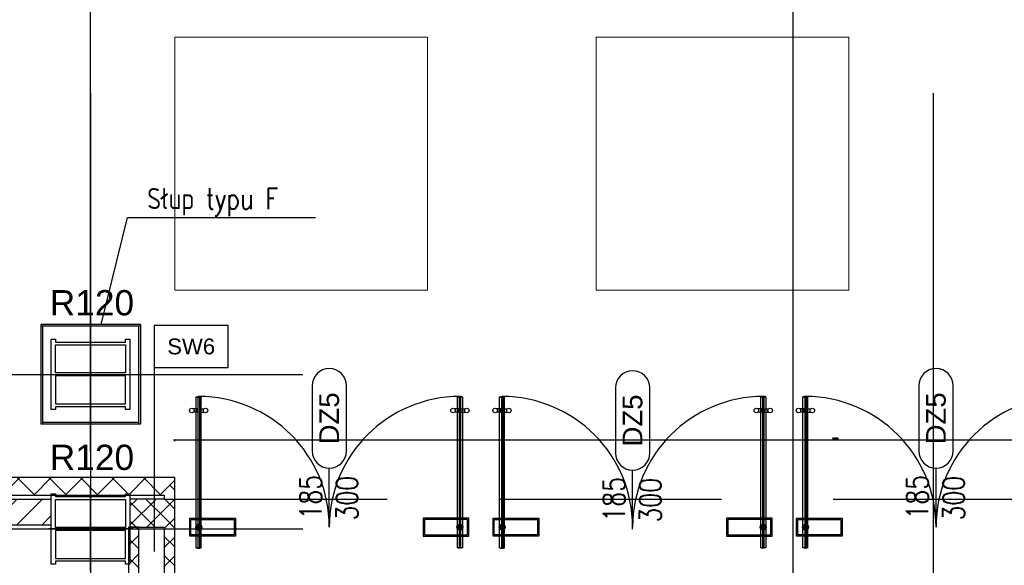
# Model space of a CAD drawing. Header units: centimetres. Extents: x -228435 to 111511, y -89367 to 428125.
# Tile 101 of 216: x -47044 to -40034, y 76741 to 80624. Entities that reach past the tile are written whole.
import ezdxf
from ezdxf.enums import TextEntityAlignment as Align

# ---------------------------------------------------------------- set-up
doc = ezdxf.new("R2010")
doc.units = ezdxf.units.CM
doc.header["$LTSCALE"] = 50
doc.header["$PDMODE"] = 35
doc.header["$PDSIZE"] = 0.1
for name, pattern in [('DASHDOT', [25.4, 12.7, -6.35, 0, -6.35]), ('DASHDOT2', [12.7, 6.35, -3.175, 0, -3.175]), ('DASHED', [0.75, 0.5, -0.25]), ('HIDDEN', [9.525, 6.35, -3.175]), ('HIDDENX2', [19.05, 12.7, -6.35])]:
    doc.linetypes.add(name, pattern=pattern)
doc.layers.get('0').update_dxf_attribs({"color": 8})
doc.layers.get('DEFPOINTS').update_dxf_attribs({"color": 8})
for name, color, linetype in [('ARCH_GK', 8, 'Continuous'), ('ARCH_INFO_ETYK_DRZWI', 8, 'Continuous'), ('ARCH_INFO_ODPORNOŚĆ OGNIOWA', 8, 'Continuous'), ('ARCH_INFO_OPISY', 8, 'Continuous'), ('ARCH_INFO_OPISY_PRZEGRODY', 8, 'Continuous'), ('ARCH_INFO_OSIE_IST', 8, 'DASHDOT2'), ('ARCH_MUROWANE', 8, 'Continuous'), ('ARCH_STAL_IST', 8, 'Continuous'), ('ARCH_SZKŁO', 8, 'Continuous'), ('ARCH_WYKŁADZINA', 8, 'Continuous'), ('LC-000', 8, 'Continuous'), ('Osie rzutów$0$ARCH_INFO_OSIE_OPISY_IST', 8, 'Continuous')]:
    doc.layers.add(name, color=color, linetype=linetype)
doc.layers.add('ARCH_SUFITY_PODWIESZANE', color=8, linetype='HIDDENX2', lineweight=9)
doc.layers.add('kondygnacja +1_5$0$ARCH_INFO_WYMIARY', color=8, linetype='Continuous', lineweight=9)
doc.styles.add('Arial', font='ARIAL.TTF')
doc.styles.add('kondygnacja +1_5$0$Romans', font='Romans.shx', dxfattribs={"width": 0.7})
doc.styles.add('Romans', font='Romans.shx')
doc.styles.add('ROMANS-50-CM', font='romans.shx', dxfattribs={"width": 0.8, "height": 10})
doc.dimstyles.new('ISO-25', dxfattribs={"dimtxt": 2.5, "dimasz": 2.5, "dimexe": 1.25, "dimexo": 0.625, "dimtad": 1, "dimtxsty": 'Standard', "dimcen": 2.5, "dimadec": 0, "dimazin": 0, "dimtfac": 1, "dimtmove": 0, "dimatfit": 3, "dimfxl": 0, "dimarcsym": 0})
doc.dimstyles.new('kondygnacja +1_5$0$Wymiary 1-100', dxfattribs={"dimtxt": 12, "dimasz": 10, "dimexe": 5, "dimexo": 0, "dimgap": 4, "dimtad": 1, "dimrnd": 0.5, "dimzin": 12, "dimdsep": 46, "dimtxsty": 'kondygnacja +1_5$0$Romans', "dimblk": 'kondygnacja +1_5$0$_Oblique', "dimcen": 10, "dimdle": 10, "dimclrt": 55, "dimazin": 0, "dimtfac": 1, "dimtmove": 1, "dimatfit": 3, "dimfxl": 0, "dimtolj": 1, "dimtzin": 0, "dimarcsym": 0})

# ---------------------------------------------------------------- blocks, each defined once
blk = doc.blocks.new('SU Lampy kwadratowe +0')
at = {"layer": 'ARCH_SUFITY_PODWIESZANE', "ltscale": 2.5}
for points in [[(7520, 12550), (7700, 12550), (7700, 12370), (7520, 12370)], [(7820, 12550), (8000, 12550), (8000, 12370), (7820, 12370)]]:
    blk.add_lwpolyline(points, close=True, dxfattribs=at)
blk = doc.blocks.new('T-drzwi_góra-200')
at = {"layer": 'ARCH_INFO_ETYK_DRZWI'}
blk.add_line((0, 0), (0, 60), dxfattribs=at)
blk.add_lwpolyline([(-17.5, 143.7), (-17.5, 77.5, 1), (17.5, 77.5), (17.5, 143.7, 1)], format="xyb", close=True, dxfattribs=at)
at = {"layer": 'ARCH_INFO_ETYK_DRZWI', "style": 'Arial'}
blk.add_attdef('ADS_DRZWI:SYMBOL', text='', height=20, rotation=90, dxfattribs=at).set_placement((0, 110.6), align=Align.MIDDLE)
at = {"layer": 'ARCH_INFO_ETYK_DRZWI', "style": 'Romans', "width": 0.8}
for tag, p in [('ADS_DRZWI:SZEROKOŚĆ', (-8, 30.5)), ('ADS_DRZWI:WYSOKOŚĆ', (29, 29.5))]:
    blk.add_attdef(tag, text='', height=22, rotation=90, dxfattribs=at).set_placement(p, align=Align.CENTER)
at = {"layer": 'ARCH_INFO_ETYK_DRZWI', "color": 1, "style": 'Arial'}
blk.add_attdef('ADS_DRZWI:ODPORNOŚĆ_OGNIOWA', text='', height=22, dxfattribs=at).set_placement((-0.1, -45.8), align=Align.BOTTOM_CENTER)
blk = doc.blocks.new('kondygnacja +1_5$0$_Oblique')
at = {"color": 0, "linetype": 'ByBlock', "lineweight": -2}
blk.add_line((-0.5, -0.5), (0.5, 0.5), dxfattribs=at)
blk = doc.blocks.new('*D423')
at = {"layer": 'DEFPOINTS', "color": 0, "lineweight": 40}
for p in [(-45940, 77631.9), (-45940, 77212.5), (-35140, 77212.5)]:
    blk.add_point(p, dxfattribs=at)
at = {"layer": 'kondygnacja +1_5$0$ARCH_INFO_WYMIARY', "color": 0, "lineweight": -2}
for p, q in [((-35130, 77631.9), (-45950, 77631.9)), ((-45940, 77623.9), (-45940, 77636.9)), ((-35140, 77623.9), (-35140, 77636.9))]:
    blk.add_line(p, q, dxfattribs=at)
at = {"layer": 'kondygnacja +1_5$0$ARCH_INFO_WYMIARY', "color": 0, "lineweight": -2, "xscale": 10, "yscale": 10, "zscale": 10, "rotation": 180}
blk.add_blockref('kondygnacja +1_5$0$_Oblique', (-45940, 77631.9), dxfattribs=at)
at = {"layer": 'kondygnacja +1_5$0$ARCH_INFO_WYMIARY', "color": 0, "lineweight": -2, "xscale": 10, "yscale": 10, "zscale": 10}
blk.add_blockref('kondygnacja +1_5$0$_Oblique', (-35140, 77631.9), dxfattribs=at)
at = {"layer": 'kondygnacja +1_5$0$ARCH_INFO_WYMIARY', "color": 55, "insert": (-41238.5, 77641.9), "char_height": 12, "attachment_point": 5, "style": 'kondygnacja +1_5$0$Romans'}
blk.add_mtext('\\A1;10800', dxfattribs=at)
blk = doc.blocks.new('KAPPE_____________________01361')
at = {"layer": 'LC-000'}
for p, q in [((1481.1, 3967.1), (1480.1, 3967.1)), ((1480.1, 3931.1), (1481.1, 3931.1)), ((1481.1, 3967.1), (1481.1, 3931.1))]:
    blk.add_line(p, q, dxfattribs=at)
blk.add_arc((1532.6, 3949.1), 55.5, 161.07535, -161.07536, dxfattribs=at)
blk = doc.blocks.new('d szklane')
at = {"linetype": 'ByBlock'}
for p, q in [((-526.8, -14.6, -126), (-526.8, 92.7, -126)), ((-523.2, -14.6, -126), (-523.2, 92.7, -126)), ((-340.8, -14.6, -126), (-340.8, 92.7, -126)), ((-337.2, 92.6, -126), (-337.2, -14.6, -126)), ((-310.8, -14.6, -126), (-310.8, 92.7, -126)), ((-307.2, -14.6, -126), (-307.2, 92.7, -126)), ((-124.8, -14.6, -126), (-124.8, 92.7, -126)), ((-121.2, 92.6, -126), (-121.2, -14.6, -126)), ((-94.8, -14.7, -126), (-94.8, 92.7, -126)), ((-91.2, -14.7, -126), (-91.2, 92.7, -126))]:
    blk.add_line(p, q, dxfattribs=at)
for p, q in [((-525.5, 92.7, -126), (-525.4, 92.8, -126)), ((-525.5, 92.7, -126), (-525.5, -14.7, -126)), ((-525.4, 92.8, -126), (-524.6, 92.8, -126)), ((-524.6, 92.8, -126), (-524.5, 92.7, -126)), ((-524.5, 92.7, -126), (-524.5, -14.7, -126)), ((-339.4, 92.8, -126), (-339.5, 92.7, -126)), ((-339.5, 92.7, -126), (-339.5, -14.7, -126)), ((-338.6, 92.8, -126), (-339.4, 92.8, -126)), ((-338.5, 92.7, -126), (-338.6, 92.8, -126)), ((-338.5, 92.7, -126), (-338.5, -14.7, -126)), ((-309.5, 92.7, -126), (-309.4, 92.8, -126)), ((-309.5, 92.7, -126), (-309.5, -14.7, -126)), ((-309.4, 92.8, -126), (-308.6, 92.8, -126)), ((-308.6, 92.8, -126), (-308.5, 92.7, -126)), ((-308.5, 92.7, -126), (-308.5, -14.7, -126)), ((-123.4, 92.8, -126), (-123.5, 92.7, -126)), ((-123.5, 92.7, -126), (-123.5, -14.7, -126)), ((-122.6, 92.8, -126), (-123.4, 92.8, -126)), ((-122.5, 92.7, -126), (-122.6, 92.8, -126)), ((-122.5, 92.7, -126), (-122.5, -14.7, -126)), ((-93.4, 92.8, -126), (-93.5, 92.7, -126)), ((-93.5, 92.7, -126), (-93.5, -14.7, -126)), ((-92.6, 92.8, -126), (-93.4, 92.8, -126)), ((-92.5, 92.7, -126), (-92.6, 92.8, -126)), ((-92.5, 92.7, -126), (-92.5, -14.7, -126)), ((-526, 84.1, -126), (-525.6, 84.45, -126)), ((-525.6, 84.45, -126), (-525.6, 81.55, -126)), ((-525.6, 84.45, -126), (-525.5, 84.45, -126)), ((-525.5, 84.45, -126), (-525.5, 81.55, -126)), ((-524.4, 84.45, -126), (-524.5, 84.45, -126)), ((-524.5, 84.45, -126), (-524.5, 81.55, -126)), ((-524.4, 84.45, -126), (-524.4, 81.55, -126)), ((-524, 84.1, -126), (-524.4, 84.45, -126)), ((-340, 84.1, -126), (-339.6, 84.45, -126)), ((-339.6, 84.45, -126), (-339.6, 81.55, -126)), ((-339.6, 84.45, -126), (-339.5, 84.45, -126)), ((-339.5, 84.45, -126), (-339.5, 81.55, -126)), ((-338.4, 84.45, -126), (-338.5, 84.45, -126)), ((-338.5, 84.45, -126), (-338.5, 81.55, -126)), ((-338.4, 84.45, -126), (-338.4, 81.55, -126)), ((-338, 84.1, -126), (-338.4, 84.45, -126)), ((-310, 84.1, -126), (-309.6, 84.45, -126)), ((-309.6, 84.45, -126), (-309.6, 81.55, -126)), ((-309.6, 84.45, -126), (-309.5, 84.45, -126)), ((-309.5, 84.45, -126), (-309.5, 81.55, -126)), ((-308.4, 84.45, -126), (-308.5, 84.45, -126)), ((-308.5, 84.45, -126), (-308.5, 81.55, -126)), ((-308.4, 84.45, -126), (-308.4, 81.55, -126)), ((-308, 84.1, -126), (-308.4, 84.45, -126)), ((-124, 84.1, -126), (-123.6, 84.45, -126)), ((-123.6, 84.45, -126), (-123.6, 81.55, -126)), ((-123.6, 84.45, -126), (-123.5, 84.45, -126)), ((-123.5, 84.45, -126), (-123.5, 81.55, -126)), ((-122.4, 84.45, -126), (-122.5, 84.45, -126)), ((-122.5, 84.45, -126), (-122.5, 81.55, -126)), ((-122.4, 84.45, -126), (-122.4, 81.55, -126)), ((-122, 84.1, -126), (-122.4, 84.45, -126)), ((-94, 84.1, -126), (-93.6, 84.45, -126)), ((-93.6, 84.45, -126), (-93.6, 81.55, -126)), ((-93.6, 84.45, -126), (-93.5, 84.45, -126)), ((-93.5, 84.45, -126), (-93.5, 81.55, -126)), ((-92.4, 84.45, -126), (-92.5, 84.45, -126)), ((-92.5, 84.45, -126), (-92.5, 81.55, -126)), ((-92.4, 84.45, -126), (-92.4, 81.55, -126)), ((-92, 84.1, -126), (-92.4, 84.45, -126)), ((-526, 84.1, -126), (-528.74, 84.1, -126)), ((-526, 81.9, -126), (-528.74, 81.9, -126)), ((-526, 81.9, -126), (-526, 84.1, -126)), ((-526, 81.9, -126), (-525.6, 81.55, -126)), ((-525.6, 81.55, -126), (-525.5, 81.55, -126)), ((-524.4, 81.55, -126), (-524.5, 81.55, -126)), ((-524, 81.9, -126), (-524.4, 81.55, -126)), ((-524, 81.9, -126), (-524, 84.1, -126)), ((-524, 84.1, -126), (-521.26, 84.1, -126)), ((-524, 81.9, -126), (-521.26, 81.9, -126)), ((-340, 84.1, -126), (-342.74, 84.1, -126)), ((-340, 81.9, -126), (-342.74, 81.9, -126)), ((-340, 81.9, -126), (-340, 84.1, -126)), ((-340, 81.9, -126), (-339.6, 81.55, -126)), ((-339.6, 81.55, -126), (-339.5, 81.55, -126)), ((-338.4, 81.55, -126), (-338.5, 81.55, -126)), ((-338, 81.9, -126), (-338.4, 81.55, -126)), ((-338, 81.9, -126), (-338, 84.1, -126)), ((-338, 84.1, -126), (-335.26, 84.1, -126)), ((-338, 81.9, -126), (-335.26, 81.9, -126)), ((-310, 84.1, -126), (-312.74, 84.1, -126)), ((-310, 81.9, -126), (-312.74, 81.9, -126)), ((-310, 81.9, -126), (-310, 84.1, -126)), ((-310, 81.9, -126), (-309.6, 81.55, -126)), ((-309.6, 81.55, -126), (-309.5, 81.55, -126)), ((-308.4, 81.55, -126), (-308.5, 81.55, -126)), ((-308, 81.9, -126), (-308.4, 81.55, -126)), ((-308, 81.9, -126), (-308, 84.1, -126)), ((-308, 84.1, -126), (-305.26, 84.1, -126)), ((-308, 81.9, -126), (-305.26, 81.9, -126)), ((-124, 84.1, -126), (-126.74, 84.1, -126)), ((-124, 81.9, -126), (-126.74, 81.9, -126)), ((-124, 81.9, -126), (-124, 84.1, -126)), ((-124, 81.9, -126), (-123.6, 81.55, -126)), ((-123.6, 81.55, -126), (-123.5, 81.55, -126)), ((-122.4, 81.55, -126), (-122.5, 81.55, -126)), ((-122, 81.9, -126), (-122.4, 81.55, -126)), ((-122, 81.9, -126), (-122, 84.1, -126)), ((-122, 84.1, -126), (-119.26, 84.1, -126)), ((-122, 81.9, -126), (-119.26, 81.9, -126)), ((-94, 84.1, -126), (-96.74, 84.1, -126)), ((-94, 81.9, -126), (-96.74, 81.9, -126)), ((-94, 81.9, -126), (-94, 84.1, -126)), ((-94, 81.9, -126), (-93.6, 81.55, -126)), ((-93.6, 81.55, -126), (-93.5, 81.55, -126)), ((-92.4, 81.55, -126), (-92.5, 81.55, -126)), ((-92, 81.9, -126), (-92.4, 81.55, -126)), ((-92, 81.9, -126), (-92, 84.1, -126)), ((-92, 84.1, -126), (-89.26, 84.1, -126)), ((-92, 81.9, -126), (-89.26, 81.9, -126)), ((-531.35, -6.5, -126), (-531.35, 6.5, -126)), ((-525.6, 0.98, -126), (-525.6, -0.98, -126)), ((-525.52, 0.94, -126), (-525.6, 0.98, -126)), ((-525.52, 0.94, -126), (-525.52, -0.94, -126)), ((-524.47, 0.94, -126), (-524.4, 0.98, -126)), ((-524.47, 0.94, -126), (-524.47, -0.94, -126)), ((-524.4, 0.98, -126), (-524.4, -0.98, -126)), ((-339.6, 0.98, -126), (-339.6, -0.98, -126)), ((-339.52, 0.94, -126), (-339.6, 0.98, -126)), ((-339.52, 0.94, -126), (-339.52, -0.94, -126)), ((-338.47, 0.94, -126), (-338.4, 0.98, -126)), ((-338.47, 0.94, -126), (-338.47, -0.94, -126)), ((-338.4, 0.98, -126), (-338.4, -0.98, -126)), ((-315.35, -6.5, -126), (-315.35, 6.5, -126)), ((-309.6, 0.98, -126), (-309.6, -0.98, -126)), ((-309.52, 0.94, -126), (-309.6, 0.98, -126)), ((-309.52, 0.94, -126), (-309.52, -0.94, -126)), ((-308.47, 0.94, -126), (-308.4, 0.98, -126)), ((-308.47, 0.94, -126), (-308.47, -0.94, -126)), ((-308.4, 0.98, -126), (-308.4, -0.98, -126)), ((-123.6, 0.98, -126), (-123.6, -0.98, -126)), ((-123.52, 0.94, -126), (-123.6, 0.98, -126)), ((-123.52, 0.94, -126), (-123.52, -0.94, -126)), ((-122.47, 0.94, -126), (-122.4, 0.98, -126)), ((-122.47, 0.94, -126), (-122.47, -0.94, -126)), ((-122.4, 0.98, -126), (-122.4, -0.98, -126)), ((-93.6, 0.98, -126), (-93.6, -0.98, -126)), ((-93.52, 0.94, -126), (-93.6, 0.98, -126)), ((-93.52, 0.94, -126), (-93.52, -0.94, -126)), ((-92.47, 0.94, -126), (-92.4, 0.98, -126)), ((-92.47, 0.94, -126), (-92.47, -0.94, -126)), ((-92.4, 0.98, -126), (-92.4, -0.98, -126)), ((-525.6, -0.98, -126), (-525.52, -0.94, -126)), ((-524.47, -0.94, -126), (-524.4, -0.98, -126)), ((-339.52, -0.94, -126), (-339.6, -0.98, -126)), ((-338.4, -0.98, -126), (-338.47, -0.94, -126)), ((-309.6, -0.98, -126), (-309.52, -0.94, -126)), ((-308.47, -0.94, -126), (-308.4, -0.98, -126)), ((-123.52, -0.94, -126), (-123.6, -0.98, -126)), ((-122.4, -0.98, -126), (-122.47, -0.94, -126)), ((-93.6, -0.98, -126), (-93.52, -0.94, -126)), ((-92.47, -0.94, -126), (-92.4, -0.98, -126)), ((-525.5, -14.7, -126), (-525.4, -14.8, -126)), ((-525.4, -14.8, -126), (-524.6, -14.8, -126)), ((-524.6, -14.8, -126), (-524.5, -14.7, -126)), ((-339.4, -14.8, -126), (-339.5, -14.7, -126)), ((-338.6, -14.8, -126), (-339.4, -14.8, -126)), ((-338.5, -14.7, -126), (-338.6, -14.8, -126)), ((-309.5, -14.7, -126), (-309.4, -14.8, -126)), ((-309.4, -14.8, -126), (-308.6, -14.8, -126)), ((-308.6, -14.8, -126), (-308.5, -14.7, -126)), ((-123.4, -14.8, -126), (-123.5, -14.7, -126)), ((-122.6, -14.8, -126), (-123.4, -14.8, -126)), ((-122.5, -14.7, -126), (-122.6, -14.8, -126)), ((-93.4, -14.8, -126), (-93.5, -14.7, -126)), ((-92.6, -14.8, -126), (-93.4, -14.8, -126)), ((-92.5, -14.7, -126), (-92.6, -14.8, -126))]:
    blk.add_line(p, q)
at = {"linetype": 'DASHED', "ltscale": 8}
for p, q in [((-531.35, 6.5, -126), (-498.85, 6.5, -126)), ((-498.85, 6.5, -126), (-498.85, -6.5, -126)), ((-315.35, 6.5, -126), (-282.85, 6.5, -126)), ((-282.85, 6.5, -126), (-282.85, -6.5, -126)), ((-498.85, -6.5, -126), (-531.35, -6.5, -126)), ((-282.85, -6.5, -126), (-315.35, -6.5, -126))]:
    blk.add_line(p, q, dxfattribs=at)
at = {"linetype": 'DASHDOT', "ltscale": 0.4}
for p, q in [((-527.62, 0, -126), (-522.38, 0, -126)), ((-525, 2.62, -126), (-525, -2.62, -126)), ((-336.38, 0, -126), (-341.62, 0, -126)), ((-339, 2.62, -126), (-339, -2.62, -126)), ((-311.62, 0, -126), (-306.38, 0, -126)), ((-309, 2.62, -126), (-309, -2.62, -126)), ((-120.38, 0, -126), (-125.62, 0, -126)), ((-123, 2.62, -126), (-123, -2.62, -126)), ((-95.62, 0, -126), (-90.38, 0, -126)), ((-93, 2.62, -126), (-93, -2.62, -126))]:
    blk.add_line(p, q, dxfattribs=at)
at = {"linetype": 'DASHED', "ltscale": 8, "elevation": -126}
for points in [[(-530.5, 5.4), (-499.7, 5.4), (-499.7, -5.4), (-530.5, -5.4)], [(-332.65, 6.5), (-365.15, 6.5), (-365.15, -6.5), (-332.65, -6.5)], [(-333.5, 5.4), (-364.3, 5.4), (-364.3, -5.4), (-333.5, -5.4)], [(-314.5, 5.4), (-283.7, 5.4), (-283.7, -5.4), (-314.5, -5.4)], [(-116.65, 6.5), (-149.15, 6.5), (-149.15, -6.5), (-116.65, -6.5)], [(-117.5, 5.4), (-148.3, 5.4), (-148.3, -5.4), (-117.5, -5.4)], [(-99.35, 6.5), (-66.85, 6.5), (-66.85, -6.5), (-99.35, -6.5)], [(-98.5, 5.4), (-67.7, 5.4), (-67.7, -5.4), (-98.5, -5.4)]]:
    blk.add_lwpolyline(points, close=True, dxfattribs=at)
for centre, radius in [((-529.9, 83, -126), 1.6), ((-520.1, 83, -126), 1.6), ((-343.9, 83, -126), 1.6), ((-334.1, 83, -126), 1.6), ((-313.9, 83, -126), 1.6), ((-304.1, 83, -126), 1.6), ((-127.9, 83, -126), 1.6), ((-118.1, 83, -126), 1.6), ((-97.9, 83, -126), 1.6), ((-88.1, 83, -126), 1.6), ((-525, 0, -126), 2.05), ((-525, 0, -126), 1.27), ((-525, 0, -126), 0.3), ((-525, 0, -126), 0.225), ((-339, 0, -126), 2.05), ((-339, 0, -126), 1.27), ((-339, 0, -126), 0.3), ((-339, 0, -126), 0.225), ((-309, 0, -126), 2.05), ((-309, 0, -126), 1.27), ((-309, 0, -126), 0.3), ((-309, 0, -126), 0.225), ((-123, 0, -126), 2.05), ((-123, 0, -126), 1.27), ((-123, 0, -126), 0.3), ((-123, 0, -126), 0.225), ((-93, 0, -126), 2.05), ((-93, 0, -126), 1.27), ((-93, 0, -126), 0.3), ((-93, 0, -126), 0.225)]:
    blk.add_circle(centre, radius)
at = {"linetype": 'ByBlock'}
for centre, start, end in [((-525, 0, -126), 0, 90), ((-339, 0, -126), 90, 180), ((-309, 0, -126), 0, 90), ((-123, 0, -126), 90, 180), ((-93, 0), 0, 90), ((93, 0), 90, 180)]:
    blk.add_arc(centre, 93, start, end, dxfattribs=at)
for centre, radius, start, end in [((-525, 0, -126), 1.15, 58.55102, 121.44898), ((-525, 0, -126), 1.07, 60.76636, 119.23364), ((-339, 0, -126), 1.15, 58.55102, 121.44898), ((-339, 0, -126), 1.07, 60.76636, 119.23364), ((-309, 0, -126), 1.15, 58.55102, 121.44898), ((-309, 0, -126), 1.07, 60.76636, 119.23364), ((-123, 0, -126), 1.15, 58.55102, 121.44898), ((-123, 0, -126), 1.07, 60.76636, 119.23364), ((-93, 0, -126), 1.15, 58.55102, 121.44898), ((-93, 0, -126), 1.07, 60.76636, 119.23364), ((-525, 0, -126), 1.15, 238.55102, 301.44898), ((-525, 0, -126), 1.07, 240.76636, 299.23364), ((-339, 0, -126), 1.15, 238.55102, 301.44898), ((-339, 0, -126), 1.07, 240.76636, 299.23364), ((-309, 0, -126), 1.15, 238.55102, 301.44898), ((-309, 0, -126), 1.07, 240.76636, 299.23364), ((-123, 0, -126), 1.15, 238.55102, 301.44898), ((-123, 0, -126), 1.07, 240.76636, 299.23364), ((-93, 0, -126), 1.15, 238.55102, 301.44898), ((-93, 0, -126), 1.07, 240.76636, 299.23364)]:
    blk.add_arc(centre, radius, start, end)
at = {"yscale": 0.09999999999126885, "zscale": 0.09999999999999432}
for p, xscale, rotation in [((-130.09, 240.71, -126), -0.09999999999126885, 90), ((-733.91, 240.71, -126), 0.09999999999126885, 270), ((85.91, 240.71, -126), -0.09999999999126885, 90), ((-517.91, 240.71, -126), 0.09999999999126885, 270), ((-487.91, 240.71, -126), 0.09999999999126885, 270), ((-130.09, -162.71, -126), 0.09999999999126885, 90), ((-733.91, -162.71, -126), -0.09999999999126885, 270), ((85.91, -162.71, -126), 0.09999999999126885, 90), ((-517.91, -162.71, -126), -0.09999999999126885, 270), ((-487.91, -162.71, -126), -0.09999999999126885, 270)]:
    blk.add_blockref('KAPPE_____________________01361', p, dxfattribs=dict(at, xscale=xscale, rotation=rotation))
blk = doc.blocks.new('Osie rzutów')
at = {"layer": 'ARCH_INFO_OSIE_IST', "ltscale": 10}
for p, q in [((7460, 12255), (7460, 15006.6)), ((7460, 12510), (7460, 4623.26)), ((8060, 12510), (8060, 4623.26)), ((4436.04, 12310), (13655, 12310)), ((7460, 12170), (7460, 12230)), ((4436.04, 12200), (13655, 12200)), ((7490, 12200), (7430, 12200))]:
    blk.add_line(p, q, dxfattribs=at)

msp = doc.modelspace()

# ---------------------------------------------------------------- hatches: boundary and pattern name
at = {"layer": 'ARCH_GK', "linetype": 'Continuous', "lineweight": -3}
h = msp.add_hatch(dxfattribs=at)
h.set_pattern_fill('ANSI37', color=256, scale=50, style=0)
h.set_pattern_definition([(45, (-121140, -45000), (-112.2532, 112.2532), []), (135, (-121140, -45000), (-112.2532, -112.2532), [])])
h.paths.add_polyline_path([(-54100, 77365), (-54100, 77240), (-46015, 77240), (-45940, 77365)], flags=0)
at = {"layer": 'ARCH_MUROWANE', "linetype": 'Continuous', "lineweight": -3}
h = msp.add_hatch(dxfattribs=at)
h.set_pattern_fill('ANSI37', color=256, scale=30, angle=-360, style=0)
h.set_pattern_definition([(45, (-121140, -45000), (-67.35192, 67.35192), []), (135, (-121140, -45000), (-67.35192, -67.35192), [])])
h.paths.add_polyline_path([(-45940, 77365), (-46015, 77240), (-46015, 77212.5), (-46006.66667, 77112.5), (-45940, 77112.5)], flags=0)
h.paths.add_polyline_path([(-45940, 77112.5), (-46006.66667, 77112.5), (-46015, 77012.5), (-46015, 74981), (-45940, 74981)], flags=0)
h = msp.add_hatch(dxfattribs=at)
h.set_pattern_fill('ANSI31', color=256, scale=40, style=0)
h.set_pattern_definition([(45, (-121140, -45000), (-89.80256, 89.80256), [])])
h.paths.add_polyline_path([(-54100, 77210), (-54100, 77030), (-46820, 77030), (-46820, 77210)], flags=0)
h = msp.add_hatch(dxfattribs=at)
h.set_pattern_fill('ANSI37', color=256, scale=30, style=0)
h.set_pattern_definition([(45, (-121140, -45000), (-67.35192, 67.35192), []), (135, (-121140, -45000), (-67.35192, -67.35192), [])])
h.paths.add_polyline_path([(-46260, 77212.5), (-46260, 77012.5), (-46015, 77012.5), (-46006.66667, 77112.5), (-46015, 77212.5)], flags=0)
h = msp.add_hatch(dxfattribs=at)
h.set_pattern_fill('ANSI37', color=256, scale=30, style=0)
h.set_pattern_definition([(45, (-121140, -45000), (-67.35192, 67.35192), []), (135, (-121140, -45000), (-67.35192, -67.35192), [])])
h.paths.add_polyline_path([(-46270.01961, 74750), (-46232.51961, 74692.91667), (-46195.01961, 74750), (-46195.01961, 77012.5), (-46270.01961, 77012.5)], flags=0)

# ---------------------------------------------------------------- linework, layer by layer
at = {"layer": 'ARCH_GK', "linetype": 'Continuous', "lineweight": -3}
for p, q in [((-45940, 77365, 630), (-54100, 77365, 630)), ((-54100, 77240, 630), (-46015, 77240, 630))]:
    msp.add_line(p, q, dxfattribs=at)
at = {"layer": 'ARCH_GK', "elevation": 630}
for points in [[(-46185, 78455), (-46895, 78455)], [(-46895, 78455), (-46895, 77745)], [(-46185, 78455), (-46185, 77745)], [(-46185, 78442.5), (-46895, 78442.5)], [(-46882.5, 78442.5), (-46882.5, 77745)], [(-46197.5, 78442.5), (-46197.5, 77745)], [(-46197.5, 77757.5), (-46882.5, 77757.5)], [(-46185, 77745), (-46895, 77745)]]:
    msp.add_lwpolyline(points, dxfattribs=at)
at = {"layer": 'ARCH_GK', "linetype": 'HIDDEN', "ltscale": 5, "elevation": 630}
msp.add_lwpolyline([(-46015, 77212.5), (-35065, 77212.5)], dxfattribs=at)
at = {"layer": 'ARCH_INFO_OPISY_PRZEGRODY', "elevation": 630}
msp.add_lwpolyline([(-46085.97292, 78147.81796), (-45560.97292, 78147.81796), (-45560.97292, 78447.81796), (-46085.97292, 78447.81796), (-46085.97292, 78147.81796)], close=True, dxfattribs=at)
msp.add_lwpolyline([(-46085.97292, 78147.81796), (-46085.97292, 76839.30373)], dxfattribs=at)
at = {"layer": 'ARCH_MUROWANE', "linetype": 'Continuous', "lineweight": -3}
for p, q in [((-45940, 74981, 630), (-45940, 77365, 630)), ((-46820, 77210, 630), (-54100, 77210, 630)), ((-46820, 77030, 630), (-46820, 77210, 630)), ((-46260, 77212.5, 630), (-46260, 77012.5, 630)), ((-46015, 77212.5, 630), (-46260, 77212.5, 630)), ((-46015, 77240, 630), (-46015, 77212.5, 630)), ((-54100, 77030, 630), (-46820, 77030, 630)), ((-46195.01961, 77012.5, 630), (-46270.01961, 77012.5, 630)), ((-46270.01961, 77012.5, 630), (-46270.01961, 74750, 630)), ((-46260, 77012.5, 630), (-46015, 77012.5, 630)), ((-46195.01961, 74750, 630), (-46195.01961, 77012.5, 630)), ((-46015, 77012.5, 630), (-46015, 74981, 630))]:
    msp.add_line(p, q, dxfattribs=at)
at = {"layer": 'ARCH_STAL_IST', "elevation": 630}
for points in [[(-46820, 77850), (-46820, 78350), (-46790, 78350), (-46790, 78330), (-46290, 78330), (-46290, 78350), (-46260, 78350), (-46260, 77850), (-46290, 77850), (-46290, 77870), (-46790, 77870), (-46790, 77850)], [(-46290, 78110), (-46790, 78110), (-46790, 78310), (-46290, 78310)], [(-46790, 77890), (-46290, 77890), (-46290, 78090), (-46790, 78090)], [(-46820, 76750), (-46820, 77250), (-46790, 77250), (-46790, 77230), (-46290, 77230), (-46290, 77250), (-46260, 77250), (-46260, 76750), (-46290, 76750), (-46290, 76770), (-46790, 76770), (-46790, 76750)], [(-46290, 77010), (-46790, 77010), (-46790, 77210), (-46290, 77210)], [(-46790, 76790), (-46290, 76790), (-46290, 76990), (-46790, 76990)]]:
    msp.add_lwpolyline(points, close=True, dxfattribs=at)
at = {"layer": 'ARCH_WYKŁADZINA', "linetype": 'Continuous', "lineweight": -3}
msp.add_line((-41540, 82100, 630), (-41540, 68500, 630), dxfattribs=at)

# ---------------------------------------------------------------- block references
at = {"layer": 'ARCH_INFO_ETYK_DRZWI', "linetype": 'Continuous', "lineweight": -3}
ref = msp.add_blockref('T-drzwi_góra-200', (-44840, 77012.5, 630), dxfattribs=dict(at, xscale=7, yscale=7, zscale=7))
ref.add_attrib('ADS_DRZWI:SYMBOL', 'DZ5', dxfattribs={"height": 140, "rotation": 90, "style": 'Arial'}).set_placement((-44840, 77786.61889, 630), align=Align.MIDDLE)
ref.add_attrib('ADS_DRZWI:SZEROKOŚĆ', '185', dxfattribs={"height": 154, "rotation": 90, "style": 'Romans', "width": 0.8}).set_placement((-44896, 77225.96179, 630), align=Align.CENTER)
ref.add_attrib('ADS_DRZWI:WYSOKOŚĆ', '300', dxfattribs={"height": 154, "rotation": 90, "style": 'Romans', "width": 0.8}).set_placement((-44637, 77218.77313, 630), align=Align.CENTER)
ref = msp.add_blockref('T-drzwi_góra-200', (-42680.11906, 76997.61906, 630), dxfattribs=dict(at, xscale=7, yscale=7, zscale=7))
ref.add_attrib('ADS_DRZWI:SYMBOL', 'DZ5', dxfattribs={"height": 140, "rotation": 90, "style": 'Arial'}).set_placement((-42680.11906, 77771.73795, 630), align=Align.MIDDLE)
ref.add_attrib('ADS_DRZWI:SZEROKOŚĆ', '185', dxfattribs={"height": 154, "rotation": 90, "style": 'Romans', "width": 0.8}).set_placement((-42736.11906, 77211.08085, 630), align=Align.CENTER)
ref.add_attrib('ADS_DRZWI:WYSOKOŚĆ', '300', dxfattribs={"height": 154, "rotation": 90, "style": 'Romans', "width": 0.8}).set_placement((-42477.11906, 77203.89219, 630), align=Align.CENTER)
ref = msp.add_blockref('T-drzwi_góra-200', (-40520, 77012.5, 630), dxfattribs=dict(at, xscale=7, yscale=7, zscale=7))
ref.add_attrib('ADS_DRZWI:SYMBOL', 'DZ5', dxfattribs={"height": 140, "rotation": 90, "style": 'Arial'}).set_placement((-40520, 77786.61889, 630), align=Align.MIDDLE)
ref.add_attrib('ADS_DRZWI:SZEROKOŚĆ', '185', dxfattribs={"height": 154, "rotation": 90, "style": 'Romans', "width": 0.8}).set_placement((-40576, 77225.96179, 630), align=Align.CENTER)
ref.add_attrib('ADS_DRZWI:WYSOKOŚĆ', '300', dxfattribs={"height": 154, "rotation": 90, "style": 'Romans', "width": 0.8}).set_placement((-40317, 77218.77313, 630), align=Align.CENTER)
at = {"layer": 'ARCH_SUFITY_PODWIESZANE', "ltscale": 2.5, "xscale": 10, "yscale": 10, "zscale": 10}
msp.add_blockref('SU Lampy kwadratowe +0', (-121140, -45000, -5670), dxfattribs=at)
at = {"layer": 'ARCH_SZKŁO', "xscale": 10, "yscale": 10, "zscale": 10}
msp.add_blockref('d szklane', (-40520, 77012.5, 1890), dxfattribs=at)
at = {"layer": 'Osie rzutów$0$ARCH_INFO_OSIE_OPISY_IST', "xscale": 10, "yscale": 10, "zscale": 10}
msp.add_blockref('Osie rzutów', (-121140, -45000, 630), dxfattribs=at)

# ---------------------------------------------------------------- texts
at = {"layer": 'ARCH_INFO_ODPORNOŚĆ OGNIOWA', "char_height": 180, "width": 533.3252474, "attachment_point": 5, "style": 'Arial'}
for insert in [(-46530.2656, 78758.20415, 630), (-46530.2656, 77658.20415, 630)]:
    msp.add_mtext('\\PR120', dxfattribs=dict(at, insert=insert))
at = {"layer": 'ARCH_INFO_OPISY', "insert": (-46136.40618, 79425.9242, 630), "char_height": 150, "width": 6265.3267976, "attachment_point": 1, "style": 'ROMANS-50-CM'}
msp.add_mtext('Słup typu F', dxfattribs=at)
at = {"layer": 'ARCH_INFO_OPISY_PRZEGRODY', "insert": (-45823.47292, 78297.81796, 630), "char_height": 112.5, "width": 525, "attachment_point": 5, "style": 'Arial'}
msp.add_mtext('SW6', dxfattribs=at)

# ---------------------------------------------------------------- dimensions: what is measured, and where the dimension line sits
at = {"layer": 'kondygnacja +1_5$0$ARCH_INFO_WYMIARY'}
dim = msp.add_linear_dim(base=(-45940, 77631.88949, 630), p1=(-35140, 77212.5, 630), p2=(-45940, 77212.5, 630), dimstyle='kondygnacja +1_5$0$Wymiary 1-100', dxfattribs=at)
dim.commit()
dim.dimension.update_dxf_attribs({"geometry": '*D423', "text_midpoint": (-41238.45926, 77631.88949, 630), "dimtype": 160})

# ---------------------------------------------------------------- leaders
at = {"layer": 'ARCH_INFO_OPISY'}
msp.add_leader([(-46465.14996, 78455, 630), (-46276.98527, 79216.99378, 630), (-44937.37444, 79216.99378, 630)], dimstyle='ISO-25', override={"dimscale": 5, "dimasz": 2, "dimtad": 0, "dimldrblk": 'Dot'}, dxfattribs=at)

doc.saveas('drawing.dxf')
